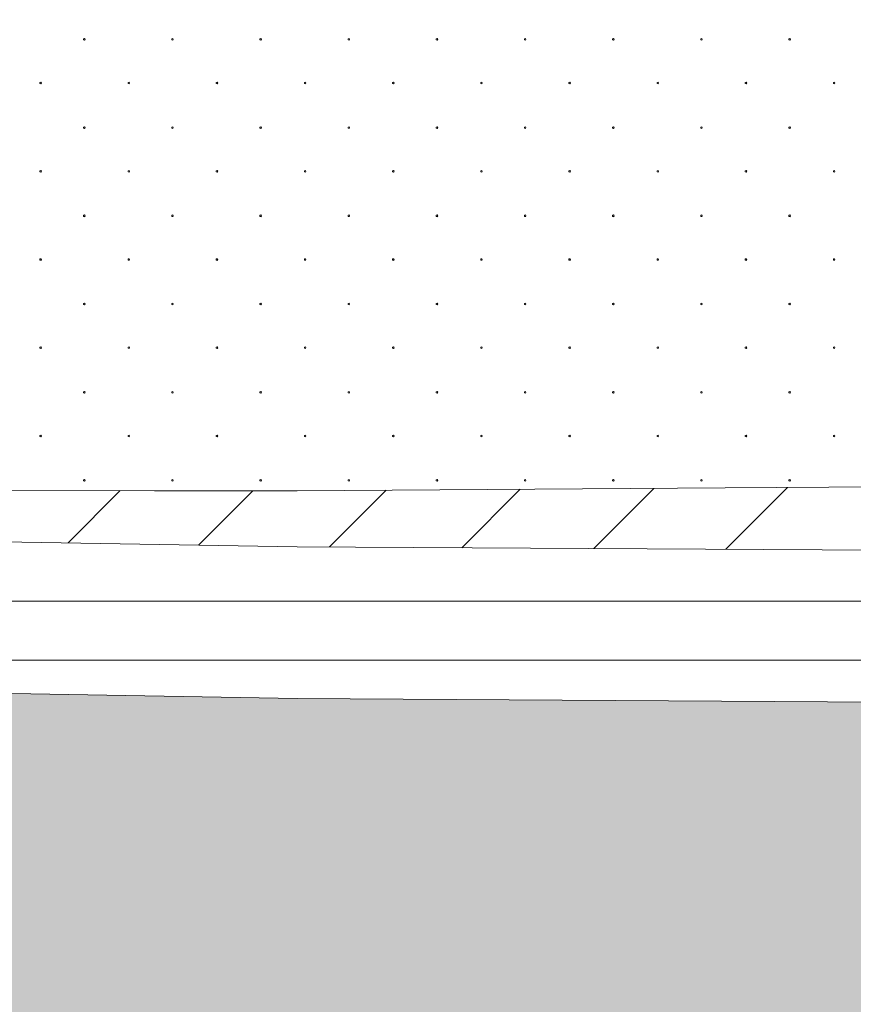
# Model space of a CAD drawing. Header units: millimetres. Extents: x 615418 to 955542, y 450519 to 646666.
# Tile 44 of 84: x 763408 to 769997, y 595638 to 603416. Entities that reach past the tile are written whole.
import ezdxf

# ---------------------------------------------------------------- set-up
doc = ezdxf.new("R2010")
doc.units = ezdxf.units.MM
doc.layers.add('Bound', color=7, linetype='Continuous')
doc.layers.add('Fill', color=7, linetype='Continuous')

msp = doc.modelspace()

# ---------------------------------------------------------------- hatches: boundary and pattern name
at = {"layer": 'Fill', "lineweight": 13}
h = msp.add_hatch(dxfattribs=at)
h.set_pattern_fill('GR29', color=256, scale=1500, pattern_type=2)
h.set_pattern_definition([(197.87055, (767405.044, 606052.442), (-2090.787921, -696.5901627), [8.1465, -22691.8873]), (197.87055, (767060.044, 605707.442), (-2090.787921, -696.5901627), [8.1465, -22691.8873]), (270, (767052.3, 605704.9), (696.9293, 4e-14), [8.146, -688.4443]), (270, (767397.3, 606049.9), (696.9293, 4e-14), [8.146, -688.4443]), (342.12945, (767397.394, 606041.792), (19514.0205961, -6269.3114633), [8.1465, -22691.8873]), (342.12945, (767052.394, 605696.792), (19514.0205961, -6269.3114633), [8.1465, -22691.8873]), (53.95936, (767405.044, 606039.24), (3484.646535, 4876.131138), [8.1465, -9468.1]), (53.95936, (767060.044, 605694.24), (3484.646535, 4876.131138), [8.1465, -9468.1]), (126.04064, (767064.874, 605700.84), (-2090.787921, 2786.36065), [8.146, -9468.1007]), (126.04064, (767409.874, 606045.84), (-2090.787921, 2786.36065), [8.146, -9468.1007])])
h.paths.add_polyline_path([(946165.8, 599637.2), (950535.1, 599915.3), (954042.3, 600127.5), (954042.3, 602231.5), (955542.3, 603231.5), (954989.5, 603415.7), (954042.3, 603379.5), (951843.6, 603295.4), (943944.1, 603034.7), (933579.3, 602648.5), (923214.4, 602235), (912849.6, 601812.2), (902484.8, 601398.7), (892119.9, 601012.4), (890601, 600962.3), (886930.5, 600781.1), (884340, 600669.3), (881749.5, 600557.5), (879158.8, 600462.1), (876568.2, 600366.7), (873977.5, 600271.3), (871386.9, 600175.9), (868796.1, 600100.4), (866205.3, 600025), (863614.5, 599949.5), (861023.8, 599874), (858432.9, 599820.9), (855841.9, 599767.9), (853251, 599714.8), (850660.1, 599661.8), (847475.8, 599545.8), (840295.8, 599545.8), (837106.8, 599545.8), (834117.9, 599545.8), (831128.9, 599545.8), (828139.9, 599545.9), (825151, 599545.9), (822162, 599545.9), (819173, 599545.9), (817678.5, 599545.8), (816903.7, 599474.9), (816157.8, 599418.1), (815411.8, 599362), (814665.9, 599305.8), (813920, 599249.7), (813174, 599193.6), (812428, 599139.8), (811682, 599085.9), (810936, 599032.1), (810190.1, 598978.2), (809444, 598928), (808697.8, 598877.8), (807951.7, 598827.6), (807205.6, 598777.4), (806459.4, 598732.1), (805713.2, 598686.8), (804966.9, 598641.5), (804220.7, 598596.3), (803474.2, 598556.9), (802727.8, 598517.5), (801981.4, 598478.1), (801235, 598438.7), (800488.4, 598406.1), (799741.8, 598373.4), (798995.2, 598340.7), (798248.6, 598308), (797501.7, 598282.4), (796754.9, 598256.9), (796008.1, 598231.4), (795136.3, 598205.1), (795071.3, 598205.7), (793411.4, 598203.9), (791761.5, 598198.1), (790111.6, 598188.7), (788461.7, 598176.1), (786811.8, 598160.8), (785161.9, 598143.7), (783512.1, 598125.2), (781862.2, 598106.4), (780212.3, 598088), (778562.4, 598070.8), (776912.5, 598055.6), (775262.6, 598043), (773612.7, 598033.6), (771962.8, 598027.8), (770212.9, 598025.8), (765601, 598053), (761089.1, 598133.5), (756577.2, 598263.6), (752065.3, 598437.8), (747553.4, 598648.3), (743041.5, 598886.1), (738529.6, 599140.7), (734017.7, 599401), (729505.8, 599655.6), (724993.9, 599893.3), (720482, 600103.9), (715970.1, 600278.1), (711458.2, 600408.2), (706946.3, 600488.6), (702434.4, 600515.8), (688535.1, 600172.8), (657179.2, 600049), (648050.1, 600607.1), (638506.2, 601983), (633618.5, 603231.5), (632118.4, 602231.5), (632118.4, 594516.2), (648050.1, 593573.8), (688535.1, 593577.4), (705044.4, 593577.3), (721336.5, 593180.5), (737628.6, 592783.6), (755362.9, 594099.9), (766712.9, 594451.3), (770212.9, 594545.8), (795161.3, 594606.1), (798250.3, 594601.9), (801239.2, 594590.3), (804228.2, 594571.5), (807217.2, 594546.3), (810206.1, 594515.8), (813195.1, 594481.5), (816184.1, 594444.7), (819173, 594407), (822162, 594370.2), (825151, 594335.8), (828139.9, 594305.4), (831128.9, 594280.2), (834117.9, 594261.4), (837106.8, 594249.8), (840295.8, 594245.8), (847475.8, 594245.7), (885266.5, 593669.6)])

# ---------------------------------------------------------------- linework, layer by layer
at = {"lineweight": 13}
msp.add_lwpolyline([(752319.9, 598427.9), (756577.2, 598263.6), (761089.1, 598133.5), (765601, 598053), (770212.9, 598025.8), (771962.8, 598027.8), (773612.7, 598033.6), (775262.6, 598043), (776912.5, 598055.6), (778562.4, 598070.8), (780212.3, 598088), (781862.2, 598106.4), (783512.1, 598125.2), (785161.9, 598143.7), (786811.8, 598160.8), (788461.7, 598176.1), (790111.6, 598188.7), (791761.5, 598198.1), (793411.4, 598203.9), (795161.3, 598205.8)], dxfattribs=at)
at = {"layer": 'Bound', "lineweight": 13}
msp.add_lwpolyline([(752314.6, 599821.1), (753191.2, 599805.8), (754319.5, 599786), (755447.8, 599766.3), (756576, 599746.6), (757704.2, 599735.2), (758832.4, 599723.8), (759960.6, 599712.4), (761088.8, 599701), (762216.9, 599699.1), (763345, 599697.1), (764473, 599695.2), (765601.1, 599693.2), (766729.1, 599701.4), (767857, 599709.5), (768985, 599717.7), (770212.9, 599725.8)], dxfattribs=at)
at = {"layer": 'Bound', "color": 7, "linetype": 'Continuous', "lineweight": 13, "flags": 128}
msp.add_lwpolyline([(780554.6, 599168.4), (779871.9, 599172.3), (779189.1, 599176.1), (778506.3, 599179.9), (777823.5, 599183.8), (777140.7, 599187.6), (776458, 599191.4), (775775.2, 599195.2), (775092.4, 599199.1), (774409.6, 599202.9), (773726.8, 599206.7), (773044.1, 599210.5), (772361.3, 599214.4), (771678.5, 599218.2), (770995.7, 599222), (770212.9, 599225.8), (765601, 599252), (761089.1, 599329.2), (756577.2, 599454.1), (752328.9, 599611.5)], dxfattribs=at)
at = {"layer": 'Fill', "linetype": 'Continuous', "lineweight": 13}
for p, q in [((763920.4, 603266.1), (763912.6, 603263.6)), ((763912.7, 603263.6), (763912.7, 603255.4)), ((763925.2, 603259.5), (763920.4, 603266.1)), ((763920.4, 603252.9), (763925.2, 603259.5)), ((764617.3, 603266.1), (764609.6, 603263.6)), ((764609.6, 603263.6), (764609.6, 603255.4)), ((764617.3, 603252.9), (764622.1, 603259.5)), ((764622.2, 603259.5), (764617.4, 603266.1)), ((765314.3, 603266.1), (765306.5, 603263.6)), ((765306.5, 603263.6), (765306.5, 603255.4)), ((765319.1, 603259.5), (765314.3, 603266.1)), ((765314.3, 603252.9), (765319, 603259.5)), ((766011.2, 603266.1), (766003.4, 603263.6)), ((766003.5, 603263.6), (766003.5, 603255.4)), ((766016, 603259.5), (766011.2, 603266.1)), ((766011.2, 603252.9), (766016, 603259.5)), ((766708.1, 603266.1), (766700.4, 603263.6)), ((766700.4, 603263.6), (766700.4, 603255.4)), ((766708.1, 603252.9), (766712.9, 603259.5)), ((766712.9, 603259.5), (766708.2, 603266.1)), ((767405, 603266.1), (767397.3, 603263.6)), ((767397.3, 603263.6), (767397.3, 603255.4)), ((767405, 603252.9), (767409.8, 603259.5)), ((767409.9, 603259.5), (767405.1, 603266.1)), ((768102, 603266.1), (768094.2, 603263.6)), ((768094.3, 603263.6), (768094.3, 603255.4)), ((768106.8, 603259.5), (768102, 603266.1)), ((768102, 603252.9), (768106.8, 603259.5)), ((768798.9, 603266.1), (768791.1, 603263.6)), ((768791.2, 603263.6), (768791.2, 603255.4)), ((768803.7, 603259.5), (768798.9, 603266.1)), ((768798.9, 603252.9), (768803.7, 603259.5)), ((769495.8, 603266.1), (769488.1, 603263.6)), ((769488.1, 603263.6), (769488.1, 603255.4)), ((769495.8, 603252.9), (769500.6, 603259.5)), ((769500.7, 603259.5), (769495.9, 603266.1)), ((763912.7, 603255.4), (763920.5, 603252.9)), ((764609.7, 603255.4), (764617.4, 603252.9)), ((765306.6, 603255.4), (765314.4, 603252.9)), ((766003.5, 603255.4), (766011.3, 603252.9)), ((766700.5, 603255.4), (766708.2, 603252.9)), ((767397.4, 603255.4), (767405.1, 603252.9)), ((768094.3, 603255.4), (768102.1, 603252.9)), ((768791.3, 603255.4), (768799, 603252.9)), ((769488.2, 603255.4), (769495.9, 603252.9)), ((763575.4, 602921.1), (763567.6, 602918.6)), ((763567.7, 602918.6), (763567.7, 602910.4)), ((763567.7, 602910.4), (763575.5, 602907.9)), ((763580.2, 602914.5), (763575.4, 602921.1)), ((763575.4, 602907.9), (763580.2, 602914.5)), ((764272.3, 602921.1), (764264.6, 602918.6)), ((764264.6, 602918.6), (764264.6, 602910.4)), ((764264.7, 602910.4), (764272.4, 602907.9)), ((764272.3, 602907.9), (764277.1, 602914.5)), ((764277.2, 602914.5), (764272.4, 602921.1)), ((764969.3, 602921.1), (764961.5, 602918.6)), ((764961.5, 602918.6), (764961.5, 602910.4)), ((764961.6, 602910.4), (764969.4, 602907.9)), ((764974.1, 602914.5), (764969.3, 602921.1)), ((764969.3, 602907.9), (764974, 602914.5)), ((765666.2, 602921.1), (765658.4, 602918.6)), ((765658.5, 602918.6), (765658.5, 602910.4)), ((765658.5, 602910.4), (765666.3, 602907.9)), ((765671, 602914.5), (765666.2, 602921.1)), ((765666.2, 602907.9), (765671, 602914.5)), ((766363.1, 602921.1), (766355.4, 602918.6)), ((766355.4, 602918.6), (766355.4, 602910.4)), ((766355.5, 602910.4), (766363.2, 602907.9)), ((766363.1, 602907.9), (766367.9, 602914.5)), ((766367.9, 602914.5), (766363.2, 602921.1)), ((767060, 602921.1), (767052.3, 602918.6)), ((767052.3, 602918.6), (767052.3, 602910.4)), ((767052.4, 602910.4), (767060.1, 602907.9)), ((767060, 602907.9), (767064.8, 602914.5)), ((767064.9, 602914.5), (767060.1, 602921.1)), ((767757, 602921.1), (767749.2, 602918.6)), ((767749.3, 602918.6), (767749.3, 602910.4)), ((767749.3, 602910.4), (767757.1, 602907.9)), ((767761.8, 602914.5), (767757, 602921.1)), ((767757, 602907.9), (767761.8, 602914.5)), ((768453.9, 602921.1), (768446.1, 602918.6)), ((768446.2, 602918.6), (768446.2, 602910.4)), ((768446.3, 602910.4), (768454, 602907.9)), ((768458.7, 602914.5), (768453.9, 602921.1)), ((768453.9, 602907.9), (768458.7, 602914.5)), ((769150.8, 602921.1), (769143.1, 602918.6)), ((769143.1, 602918.6), (769143.1, 602910.4)), ((769143.2, 602910.4), (769150.9, 602907.9)), ((769150.8, 602907.9), (769155.6, 602914.5)), ((769155.7, 602914.5), (769150.9, 602921.1)), ((769847.8, 602921.1), (769840, 602918.6)), ((769840.1, 602918.6), (769840.1, 602910.4)), ((769840.1, 602910.4), (769847.9, 602907.9)), ((769852.6, 602914.5), (769847.8, 602921.1)), ((769847.8, 602907.9), (769852.6, 602914.5)), ((763920.4, 602569.5), (763912.6, 602567)), ((763912.7, 602567), (763912.7, 602558.8)), ((763912.7, 602558.8), (763920.5, 602556.3)), ((763925.2, 602562.9), (763920.4, 602569.5)), ((763920.4, 602556.3), (763925.2, 602562.9)), ((764617.3, 602569.5), (764609.6, 602567)), ((764609.6, 602567), (764609.6, 602558.8)), ((764609.7, 602558.8), (764617.4, 602556.3)), ((764617.3, 602556.3), (764622.1, 602562.9)), ((764622.2, 602562.9), (764617.4, 602569.5)), ((765314.3, 602569.5), (765306.5, 602567)), ((765306.5, 602567), (765306.5, 602558.8)), ((765306.6, 602558.8), (765314.4, 602556.3)), ((765319.1, 602562.9), (765314.3, 602569.5)), ((765314.3, 602556.3), (765319, 602562.9)), ((766011.2, 602569.5), (766003.4, 602567)), ((766003.5, 602567), (766003.5, 602558.8)), ((766003.5, 602558.8), (766011.3, 602556.3)), ((766016, 602562.9), (766011.2, 602569.5)), ((766011.2, 602556.3), (766016, 602562.9)), ((766708.1, 602569.5), (766700.4, 602567)), ((766700.4, 602567), (766700.4, 602558.8)), ((766700.5, 602558.8), (766708.2, 602556.3)), ((766708.1, 602556.3), (766712.9, 602562.9)), ((766712.9, 602562.9), (766708.2, 602569.5)), ((767405, 602569.5), (767397.3, 602567)), ((767397.3, 602567), (767397.3, 602558.8)), ((767397.4, 602558.8), (767405.1, 602556.3)), ((767405, 602556.3), (767409.8, 602562.9)), ((767409.9, 602562.9), (767405.1, 602569.5)), ((768102, 602569.5), (768094.2, 602567)), ((768094.3, 602567), (768094.3, 602558.8)), ((768094.3, 602558.8), (768102.1, 602556.3)), ((768106.8, 602562.9), (768102, 602569.5)), ((768102, 602556.3), (768106.8, 602562.9)), ((768798.9, 602569.5), (768791.1, 602567)), ((768791.2, 602567), (768791.2, 602558.8)), ((768791.3, 602558.8), (768799, 602556.3)), ((768803.7, 602562.9), (768798.9, 602569.5)), ((768798.9, 602556.3), (768803.7, 602562.9)), ((769495.8, 602569.5), (769488.1, 602567)), ((769488.1, 602567), (769488.1, 602558.8)), ((769488.2, 602558.8), (769495.9, 602556.3)), ((769495.8, 602556.3), (769500.6, 602562.9)), ((769500.7, 602562.9), (769495.9, 602569.5)), ((763575.4, 602224.5), (763567.6, 602222)), ((763567.7, 602222), (763567.7, 602213.8)), ((763567.7, 602213.8), (763575.5, 602211.3)), ((763580.2, 602217.9), (763575.4, 602224.5)), ((763575.4, 602211.3), (763580.2, 602217.9)), ((764272.3, 602224.5), (764264.6, 602222)), ((764264.6, 602222), (764264.6, 602213.8)), ((764264.7, 602213.8), (764272.4, 602211.3)), ((764272.3, 602211.3), (764277.1, 602217.9)), ((764277.2, 602217.9), (764272.4, 602224.5)), ((764969.3, 602224.5), (764961.5, 602222)), ((764961.5, 602222), (764961.5, 602213.8)), ((764961.6, 602213.8), (764969.4, 602211.3)), ((764974.1, 602217.9), (764969.3, 602224.5)), ((764969.3, 602211.3), (764974, 602217.9)), ((765666.2, 602224.5), (765658.4, 602222)), ((765658.5, 602222), (765658.5, 602213.8)), ((765658.5, 602213.8), (765666.3, 602211.3)), ((765671, 602217.9), (765666.2, 602224.5)), ((765666.2, 602211.3), (765671, 602217.9)), ((766363.1, 602224.5), (766355.4, 602222)), ((766355.4, 602222), (766355.4, 602213.8)), ((766355.5, 602213.8), (766363.2, 602211.3)), ((766363.1, 602211.3), (766367.9, 602217.9)), ((766367.9, 602217.9), (766363.2, 602224.5)), ((767060, 602224.5), (767052.3, 602222)), ((767052.3, 602222), (767052.3, 602213.8)), ((767052.4, 602213.8), (767060.1, 602211.3)), ((767060, 602211.3), (767064.8, 602217.9)), ((767064.9, 602217.9), (767060.1, 602224.5)), ((767757, 602224.5), (767749.2, 602222)), ((767749.3, 602222), (767749.3, 602213.8)), ((767749.3, 602213.8), (767757.1, 602211.3)), ((767761.8, 602217.9), (767757, 602224.5)), ((767757, 602211.3), (767761.8, 602217.9)), ((768453.9, 602224.5), (768446.1, 602222)), ((768446.2, 602222), (768446.2, 602213.8)), ((768446.3, 602213.8), (768454, 602211.3)), ((768458.7, 602217.9), (768453.9, 602224.5)), ((768453.9, 602211.3), (768458.7, 602217.9)), ((769150.8, 602224.5), (769143.1, 602222)), ((769143.1, 602222), (769143.1, 602213.8)), ((769143.2, 602213.8), (769150.9, 602211.3)), ((769150.8, 602211.3), (769155.6, 602217.9)), ((769155.7, 602217.9), (769150.9, 602224.5)), ((769847.8, 602224.5), (769840, 602222)), ((769840.1, 602222), (769840.1, 602213.8)), ((769840.1, 602213.8), (769847.9, 602211.3)), ((769852.6, 602217.9), (769847.8, 602224.5)), ((769847.8, 602211.3), (769852.6, 602217.9)), ((763920.4, 601872.9), (763912.6, 601870.4)), ((763912.7, 601870.4), (763912.7, 601862.2)), ((763912.7, 601862.3), (763920.5, 601859.8)), ((763925.2, 601866.3), (763920.4, 601872.9)), ((763920.4, 601859.7), (763925.2, 601866.3)), ((764617.3, 601872.9), (764609.6, 601870.4)), ((764609.6, 601870.4), (764609.6, 601862.2)), ((764609.7, 601862.3), (764617.4, 601859.8)), ((764617.3, 601859.7), (764622.1, 601866.3)), ((764622.2, 601866.3), (764617.4, 601872.9)), ((765314.3, 601872.9), (765306.5, 601870.4)), ((765306.5, 601870.4), (765306.5, 601862.2)), ((765306.6, 601862.3), (765314.4, 601859.8)), ((765319.1, 601866.3), (765314.3, 601872.9)), ((765314.3, 601859.7), (765319, 601866.3)), ((766011.2, 601872.9), (766003.4, 601870.4)), ((766003.5, 601870.4), (766003.5, 601862.2)), ((766003.5, 601862.3), (766011.3, 601859.8)), ((766016, 601866.3), (766011.2, 601872.9)), ((766011.2, 601859.7), (766016, 601866.3)), ((766708.1, 601872.9), (766700.4, 601870.4)), ((766700.4, 601870.4), (766700.4, 601862.2)), ((766700.5, 601862.3), (766708.2, 601859.8)), ((766708.1, 601859.7), (766712.9, 601866.3)), ((766712.9, 601866.3), (766708.2, 601872.9)), ((767405, 601872.9), (767397.3, 601870.4)), ((767397.3, 601870.4), (767397.3, 601862.2)), ((767397.4, 601862.3), (767405.1, 601859.8)), ((767405, 601859.7), (767409.8, 601866.3)), ((767409.9, 601866.3), (767405.1, 601872.9)), ((768102, 601872.9), (768094.2, 601870.4)), ((768094.3, 601870.4), (768094.3, 601862.2)), ((768094.3, 601862.3), (768102.1, 601859.8)), ((768106.8, 601866.3), (768102, 601872.9)), ((768102, 601859.7), (768106.8, 601866.3)), ((768798.9, 601872.9), (768791.1, 601870.4)), ((768791.2, 601870.4), (768791.2, 601862.2)), ((768791.3, 601862.3), (768799, 601859.8)), ((768803.7, 601866.3), (768798.9, 601872.9)), ((768798.9, 601859.7), (768803.7, 601866.3)), ((769495.8, 601872.9), (769488.1, 601870.4)), ((769488.1, 601870.4), (769488.1, 601862.2)), ((769488.2, 601862.3), (769495.9, 601859.8)), ((769495.8, 601859.7), (769500.6, 601866.3)), ((769500.7, 601866.3), (769495.9, 601872.9)), ((763575.4, 601527.9), (763567.6, 601525.4)), ((763567.7, 601525.4), (763567.7, 601517.2)), ((763567.7, 601517.3), (763575.5, 601514.8)), ((763580.2, 601521.3), (763575.4, 601527.9)), ((763575.4, 601514.7), (763580.2, 601521.3)), ((764272.3, 601527.9), (764264.6, 601525.4)), ((764264.6, 601525.4), (764264.6, 601517.2)), ((764264.7, 601517.3), (764272.4, 601514.8)), ((764272.3, 601514.7), (764277.1, 601521.3)), ((764277.2, 601521.3), (764272.4, 601527.9)), ((764969.3, 601527.9), (764961.5, 601525.4)), ((764961.5, 601525.4), (764961.5, 601517.2)), ((764961.6, 601517.3), (764969.4, 601514.8)), ((764974.1, 601521.3), (764969.3, 601527.9)), ((764969.3, 601514.7), (764974, 601521.3)), ((765666.2, 601527.9), (765658.4, 601525.4)), ((765658.5, 601525.4), (765658.5, 601517.2)), ((765658.5, 601517.3), (765666.3, 601514.8)), ((765671, 601521.3), (765666.2, 601527.9)), ((765666.2, 601514.7), (765671, 601521.3)), ((766363.1, 601527.9), (766355.4, 601525.4)), ((766355.4, 601525.4), (766355.4, 601517.2)), ((766355.5, 601517.3), (766363.2, 601514.8)), ((766363.1, 601514.7), (766367.9, 601521.3)), ((766367.9, 601521.3), (766363.2, 601527.9)), ((767060, 601527.9), (767052.3, 601525.4)), ((767052.3, 601525.4), (767052.3, 601517.2)), ((767052.4, 601517.3), (767060.1, 601514.8)), ((767060, 601514.7), (767064.8, 601521.3)), ((767064.9, 601521.3), (767060.1, 601527.9)), ((767757, 601527.9), (767749.2, 601525.4)), ((767749.3, 601525.4), (767749.3, 601517.2)), ((767749.3, 601517.3), (767757.1, 601514.8)), ((767761.8, 601521.3), (767757, 601527.9)), ((767757, 601514.7), (767761.8, 601521.3)), ((768453.9, 601527.9), (768446.1, 601525.4)), ((768446.2, 601525.4), (768446.2, 601517.2)), ((768446.3, 601517.3), (768454, 601514.8)), ((768458.7, 601521.3), (768453.9, 601527.9)), ((768453.9, 601514.7), (768458.7, 601521.3)), ((769150.8, 601527.9), (769143.1, 601525.4)), ((769143.1, 601525.4), (769143.1, 601517.2)), ((769143.2, 601517.3), (769150.9, 601514.8)), ((769150.8, 601514.7), (769155.6, 601521.3)), ((769155.7, 601521.3), (769150.9, 601527.9)), ((769847.8, 601527.9), (769840, 601525.4)), ((769840.1, 601525.4), (769840.1, 601517.2)), ((769840.1, 601517.3), (769847.9, 601514.8)), ((769852.6, 601521.3), (769847.8, 601527.9)), ((769847.8, 601514.7), (769852.6, 601521.3)), ((763920.4, 601176.3), (763912.6, 601173.8)), ((763912.7, 601173.8), (763912.7, 601165.6)), ((763912.7, 601165.7), (763920.5, 601163.2)), ((763925.2, 601169.7), (763920.4, 601176.3)), ((763920.4, 601163.1), (763925.2, 601169.7)), ((764617.3, 601176.3), (764609.6, 601173.8)), ((764609.6, 601173.8), (764609.6, 601165.6)), ((764609.7, 601165.7), (764617.4, 601163.2)), ((764617.3, 601163.1), (764622.1, 601169.7)), ((764622.2, 601169.7), (764617.4, 601176.3)), ((765314.3, 601176.3), (765306.5, 601173.8)), ((765306.5, 601173.8), (765306.5, 601165.6)), ((765306.6, 601165.7), (765314.4, 601163.2)), ((765319.1, 601169.7), (765314.3, 601176.3)), ((765314.3, 601163.1), (765319, 601169.7)), ((766011.2, 601176.3), (766003.4, 601173.8)), ((766003.5, 601173.8), (766003.5, 601165.6)), ((766003.5, 601165.7), (766011.3, 601163.2)), ((766016, 601169.7), (766011.2, 601176.3)), ((766011.2, 601163.1), (766016, 601169.7)), ((766708.1, 601176.3), (766700.4, 601173.8)), ((766700.4, 601173.8), (766700.4, 601165.6)), ((766700.5, 601165.7), (766708.2, 601163.2)), ((766708.1, 601163.1), (766712.9, 601169.7)), ((766712.9, 601169.7), (766708.2, 601176.3)), ((767405, 601176.3), (767397.3, 601173.8)), ((767397.3, 601173.8), (767397.3, 601165.6)), ((767397.4, 601165.7), (767405.1, 601163.2)), ((767405, 601163.1), (767409.8, 601169.7)), ((767409.9, 601169.7), (767405.1, 601176.3)), ((768102, 601176.3), (768094.2, 601173.8)), ((768094.3, 601173.8), (768094.3, 601165.6)), ((768094.3, 601165.7), (768102.1, 601163.2)), ((768106.8, 601169.7), (768102, 601176.3)), ((768102, 601163.1), (768106.8, 601169.7)), ((768798.9, 601176.3), (768791.1, 601173.8)), ((768791.2, 601173.8), (768791.2, 601165.6)), ((768791.3, 601165.7), (768799, 601163.2)), ((768803.7, 601169.7), (768798.9, 601176.3)), ((768798.9, 601163.1), (768803.7, 601169.7)), ((769495.8, 601176.3), (769488.1, 601173.8)), ((769488.1, 601173.8), (769488.1, 601165.6)), ((769488.2, 601165.7), (769495.9, 601163.2)), ((769495.8, 601163.1), (769500.6, 601169.7)), ((769500.7, 601169.7), (769495.9, 601176.3)), ((763575.4, 600831.3), (763567.6, 600828.8)), ((763567.7, 600828.8), (763567.7, 600820.6)), ((763567.7, 600820.7), (763575.5, 600818.2)), ((763580.2, 600824.7), (763575.4, 600831.3)), ((763575.4, 600818.1), (763580.2, 600824.7)), ((764272.3, 600831.3), (764264.6, 600828.8)), ((764264.6, 600828.8), (764264.6, 600820.6)), ((764264.7, 600820.7), (764272.4, 600818.2)), ((764272.3, 600818.1), (764277.1, 600824.7)), ((764277.2, 600824.7), (764272.4, 600831.3)), ((764969.3, 600831.3), (764961.5, 600828.8)), ((764961.5, 600828.8), (764961.5, 600820.6)), ((764961.6, 600820.7), (764969.4, 600818.2)), ((764974.1, 600824.7), (764969.3, 600831.3)), ((764969.3, 600818.1), (764974, 600824.7)), ((765666.2, 600831.3), (765658.4, 600828.8)), ((765658.5, 600828.8), (765658.5, 600820.6)), ((765658.5, 600820.7), (765666.3, 600818.2)), ((765671, 600824.7), (765666.2, 600831.3)), ((765666.2, 600818.1), (765671, 600824.7)), ((766363.1, 600831.3), (766355.4, 600828.8)), ((766355.4, 600828.8), (766355.4, 600820.6)), ((766355.5, 600820.7), (766363.2, 600818.2)), ((766363.1, 600818.1), (766367.9, 600824.7)), ((766367.9, 600824.7), (766363.2, 600831.3)), ((767060, 600831.3), (767052.3, 600828.8)), ((767052.3, 600828.8), (767052.3, 600820.6)), ((767052.4, 600820.7), (767060.1, 600818.2)), ((767060, 600818.1), (767064.8, 600824.7)), ((767064.9, 600824.7), (767060.1, 600831.3)), ((767757, 600831.3), (767749.2, 600828.8)), ((767749.3, 600828.8), (767749.3, 600820.6)), ((767749.3, 600820.7), (767757.1, 600818.2)), ((767761.8, 600824.7), (767757, 600831.3)), ((767757, 600818.1), (767761.8, 600824.7)), ((768453.9, 600831.3), (768446.1, 600828.8)), ((768446.2, 600828.8), (768446.2, 600820.6)), ((768446.3, 600820.7), (768454, 600818.2)), ((768458.7, 600824.7), (768453.9, 600831.3)), ((768453.9, 600818.1), (768458.7, 600824.7)), ((769150.8, 600831.3), (769143.1, 600828.8)), ((769143.1, 600828.8), (769143.1, 600820.6)), ((769143.2, 600820.7), (769150.9, 600818.2)), ((769150.8, 600818.1), (769155.6, 600824.7)), ((769155.7, 600824.7), (769150.9, 600831.3)), ((769847.8, 600831.3), (769840, 600828.8)), ((769840.1, 600828.8), (769840.1, 600820.6)), ((769840.1, 600820.7), (769847.9, 600818.2)), ((769852.6, 600824.7), (769847.8, 600831.3)), ((769847.8, 600818.1), (769852.6, 600824.7)), ((763920.4, 600479.7), (763912.6, 600477.2)), ((763912.7, 600477.2), (763912.7, 600469.1)), ((763912.7, 600469.1), (763920.5, 600466.6)), ((763925.2, 600473.1), (763920.4, 600479.7)), ((763920.4, 600466.5), (763925.2, 600473.1)), ((764617.3, 600479.7), (764609.6, 600477.2)), ((764609.6, 600477.2), (764609.6, 600469.1)), ((764609.7, 600469.1), (764617.4, 600466.6)), ((764617.3, 600466.5), (764622.1, 600473.1)), ((764622.2, 600473.1), (764617.4, 600479.7)), ((765314.3, 600479.7), (765306.5, 600477.2)), ((765306.5, 600477.2), (765306.5, 600469.1)), ((765306.6, 600469.1), (765314.4, 600466.6)), ((765319.1, 600473.1), (765314.3, 600479.7)), ((765314.3, 600466.5), (765319, 600473.1)), ((766011.2, 600479.7), (766003.4, 600477.2)), ((766003.5, 600477.2), (766003.5, 600469.1)), ((766003.5, 600469.1), (766011.3, 600466.6)), ((766016, 600473.1), (766011.2, 600479.7)), ((766011.2, 600466.5), (766016, 600473.1)), ((766708.1, 600479.7), (766700.4, 600477.2)), ((766700.4, 600477.2), (766700.4, 600469.1)), ((766700.5, 600469.1), (766708.2, 600466.6)), ((766708.1, 600466.5), (766712.9, 600473.1)), ((766712.9, 600473.1), (766708.2, 600479.7)), ((767405, 600479.7), (767397.3, 600477.2)), ((767397.3, 600477.2), (767397.3, 600469.1)), ((767397.4, 600469.1), (767405.1, 600466.6)), ((767405, 600466.5), (767409.8, 600473.1)), ((767409.9, 600473.1), (767405.1, 600479.7)), ((768102, 600479.7), (768094.2, 600477.2)), ((768094.3, 600477.2), (768094.3, 600469.1)), ((768094.3, 600469.1), (768102.1, 600466.6)), ((768106.8, 600473.1), (768102, 600479.7)), ((768102, 600466.5), (768106.8, 600473.1)), ((768798.9, 600479.7), (768791.1, 600477.2)), ((768791.2, 600477.2), (768791.2, 600469.1)), ((768791.3, 600469.1), (768799, 600466.6)), ((768803.7, 600473.1), (768798.9, 600479.7)), ((768798.9, 600466.5), (768803.7, 600473.1)), ((769495.8, 600479.7), (769488.1, 600477.2)), ((769488.1, 600477.2), (769488.1, 600469.1)), ((769488.2, 600469.1), (769495.9, 600466.6)), ((769495.8, 600466.5), (769500.6, 600473.1)), ((769500.7, 600473.1), (769495.9, 600479.7)), ((763575.4, 600134.7), (763567.6, 600132.2)), ((763567.7, 600132.2), (763567.7, 600124.1)), ((763567.7, 600124.1), (763575.5, 600121.6)), ((763580.2, 600128.1), (763575.4, 600134.7)), ((763575.4, 600121.5), (763580.2, 600128.1)), ((764272.3, 600134.7), (764264.6, 600132.2)), ((764264.6, 600132.2), (764264.6, 600124.1)), ((764264.7, 600124.1), (764272.4, 600121.6)), ((764272.3, 600121.5), (764277.1, 600128.1)), ((764277.2, 600128.1), (764272.4, 600134.7)), ((764969.3, 600134.7), (764961.5, 600132.2)), ((764961.5, 600132.2), (764961.5, 600124.1)), ((764961.6, 600124.1), (764969.4, 600121.6)), ((764974.1, 600128.1), (764969.3, 600134.7)), ((764969.3, 600121.5), (764974, 600128.1)), ((765666.2, 600134.7), (765658.4, 600132.2)), ((765658.5, 600132.2), (765658.5, 600124.1)), ((765658.5, 600124.1), (765666.3, 600121.6)), ((765671, 600128.1), (765666.2, 600134.7)), ((765666.2, 600121.5), (765671, 600128.1)), ((766363.1, 600134.7), (766355.4, 600132.2)), ((766355.4, 600132.2), (766355.4, 600124.1)), ((766355.5, 600124.1), (766363.2, 600121.6)), ((766363.1, 600121.5), (766367.9, 600128.1)), ((766367.9, 600128.1), (766363.2, 600134.7)), ((767060, 600134.7), (767052.3, 600132.2)), ((767052.3, 600132.2), (767052.3, 600124.1)), ((767052.4, 600124.1), (767060.1, 600121.6)), ((767060, 600121.5), (767064.8, 600128.1)), ((767064.9, 600128.1), (767060.1, 600134.7)), ((767757, 600134.7), (767749.2, 600132.2)), ((767749.3, 600132.2), (767749.3, 600124.1)), ((767749.3, 600124.1), (767757.1, 600121.6)), ((767761.8, 600128.1), (767757, 600134.7)), ((767757, 600121.5), (767761.8, 600128.1)), ((768453.9, 600134.7), (768446.1, 600132.2)), ((768446.2, 600132.2), (768446.2, 600124.1)), ((768446.3, 600124.1), (768454, 600121.6)), ((768458.7, 600128.1), (768453.9, 600134.7)), ((768453.9, 600121.5), (768458.7, 600128.1)), ((769150.8, 600134.7), (769143.1, 600132.2)), ((769143.1, 600132.2), (769143.1, 600124.1)), ((769143.2, 600124.1), (769150.9, 600121.6)), ((769150.8, 600121.5), (769155.6, 600128.1)), ((769155.7, 600128.1), (769150.9, 600134.7)), ((769847.8, 600134.7), (769840, 600132.2)), ((769840.1, 600132.2), (769840.1, 600124.1)), ((769840.1, 600124.1), (769847.9, 600121.6)), ((769852.6, 600128.1), (769847.8, 600134.7)), ((769847.8, 600121.5), (769852.6, 600128.1)), ((763920.4, 599783.1), (763912.6, 599780.6)), ((763912.7, 599780.6), (763912.7, 599772.5)), ((763912.7, 599772.5), (763920.5, 599770)), ((763925.2, 599776.5), (763920.4, 599783.1)), ((763920.4, 599769.9), (763925.2, 599776.5)), ((764617.3, 599783.1), (764609.6, 599780.6)), ((764609.6, 599780.6), (764609.6, 599772.5)), ((764609.7, 599772.5), (764617.4, 599770)), ((764617.3, 599769.9), (764622.1, 599776.5)), ((764622.2, 599776.5), (764617.4, 599783.1)), ((765314.3, 599783.1), (765306.5, 599780.6)), ((765306.5, 599780.6), (765306.5, 599772.5)), ((765306.6, 599772.5), (765314.4, 599770)), ((765319.1, 599776.5), (765314.3, 599783.1)), ((765314.3, 599769.9), (765319, 599776.5)), ((766011.2, 599783.1), (766003.4, 599780.6)), ((766003.5, 599780.6), (766003.5, 599772.5)), ((766003.5, 599772.5), (766011.3, 599770)), ((766016, 599776.5), (766011.2, 599783.1)), ((766011.2, 599769.9), (766016, 599776.5)), ((766708.1, 599783.1), (766700.4, 599780.6)), ((766700.4, 599780.6), (766700.4, 599772.5)), ((766700.5, 599772.5), (766708.2, 599770)), ((766708.1, 599769.9), (766712.9, 599776.5)), ((766712.9, 599776.5), (766708.2, 599783.1)), ((767405, 599783.1), (767397.3, 599780.6)), ((767397.3, 599780.6), (767397.3, 599772.5)), ((767397.4, 599772.5), (767405.1, 599770)), ((767405, 599769.9), (767409.8, 599776.5)), ((767409.9, 599776.5), (767405.1, 599783.1)), ((768102, 599783.1), (768094.2, 599780.6)), ((768094.3, 599780.6), (768094.3, 599772.5)), ((768094.3, 599772.5), (768102.1, 599770)), ((768106.8, 599776.5), (768102, 599783.1)), ((768102, 599769.9), (768106.8, 599776.5)), ((768798.9, 599783.1), (768791.1, 599780.6)), ((768791.2, 599780.6), (768791.2, 599772.5)), ((768791.3, 599772.5), (768799, 599770)), ((768803.7, 599776.5), (768798.9, 599783.1)), ((768798.9, 599769.9), (768803.7, 599776.5)), ((769495.8, 599783.1), (769488.1, 599780.6)), ((769488.1, 599780.6), (769488.1, 599772.5)), ((769488.2, 599772.5), (769495.9, 599770)), ((769495.8, 599769.9), (769500.6, 599776.5)), ((769500.7, 599776.5), (769495.9, 599783.1)), ((763790, 599282.9), (764202.8, 599695.7)), ((764822.4, 599265.3), (765250.9, 599693.8)), ((765857.6, 599250.5), (766305.4, 599698.3)), ((766901.7, 599244.6), (767363.1, 599706)), ((767945.8, 599238.7), (768420.7, 599713.6)), ((768989.9, 599232.8), (769478.1, 599721)), ((760162.9, 598821.8), (763428.9, 598821.8)), ((763428.9, 598821.8), (766694.9, 598821.8)), ((766694.9, 598821.8), (769960.9, 598821.8)), ((769960.9, 598821.8), (773226.9, 598821.8)), ((760162.9, 598355.8), (763428.9, 598355.8)), ((763428.9, 598355.8), (766694.9, 598355.8)), ((766694.9, 598355.8), (769960.9, 598355.8)), ((769960.9, 598355.8), (773226.9, 598355.8))]:
    msp.add_line(p, q, dxfattribs=at)

doc.saveas('drawing.dxf')
